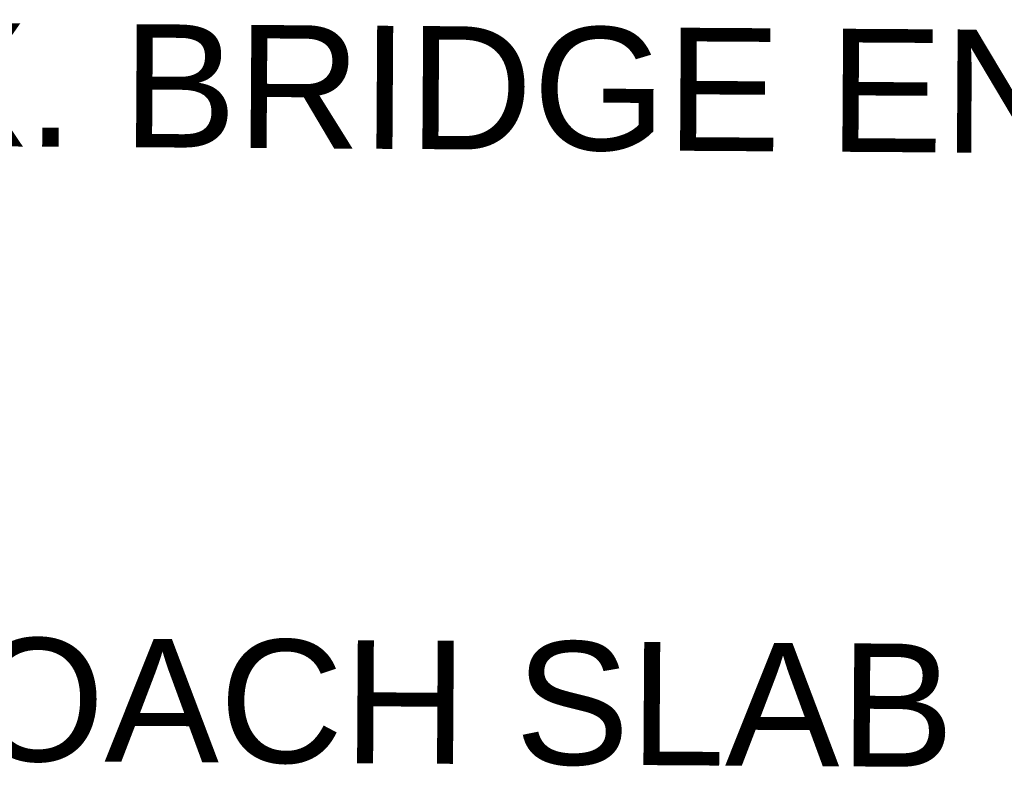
# Model space of a CAD drawing. Header units: feet. Extents: x 2017424 to 2024169, y 808042 to 818730.
# Tile 127 of 256: x 2023697 to 2023748, y 812734 to 812772. Entities that reach past the tile are written whole.
import ezdxf
from ezdxf.enums import TextEntityAlignment as Align

# ---------------------------------------------------------------- set-up
doc = ezdxf.new("R2010")
doc.units = ezdxf.units.FT
doc.header["$MEASUREMENT"] = 0
doc.layers.add('Notes', color=3, linetype='Continuous', lineweight=100)
doc.styles.add('Style-Arial', font='arial.ttf')

msp = doc.modelspace()

# ---------------------------------------------------------------- texts
at = {"layer": 'Notes', "style": 'Style-Arial'}
for s, p in [('APROX. BRIDGE END', (2023666.584985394, 812772.1236147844, -590.8548859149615)), ('APPROACH SLAB', (2023670.602250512, 812740.4089661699, -590.8548859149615))]:
    msp.add_text(s, height=6.343969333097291, rotation=359.6327510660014, dxfattribs=at).set_placement(p, align=Align.TOP_LEFT)

doc.saveas('drawing.dxf')
